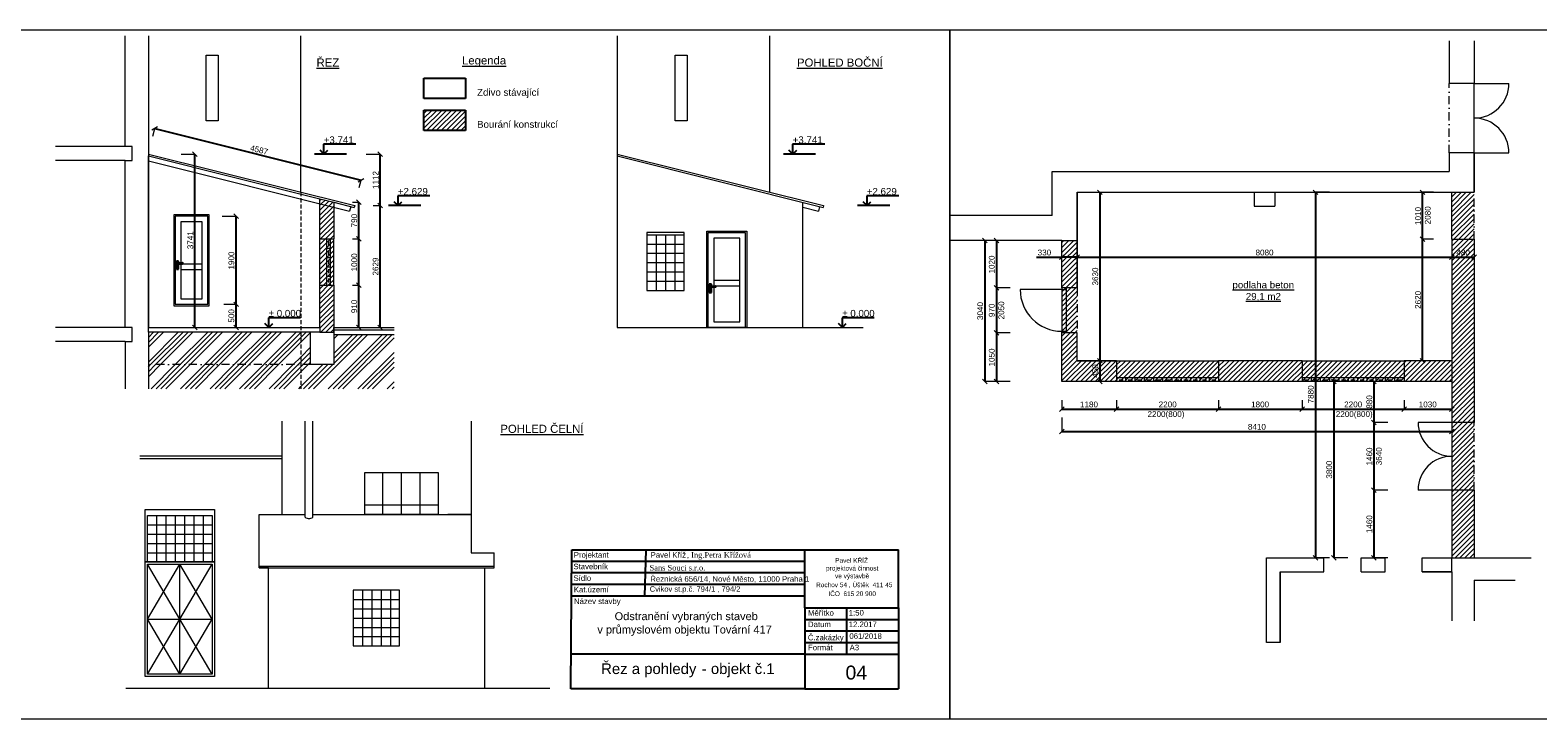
# Model space of a CAD drawing. Extents: x -459705 to -116623, y 1293894 to 1503894.
# Tile 5 of 12: x -214789 to -182279, y 1369194 to 1384044. Entities that reach past the tile are written whole.
import ezdxf

# ---------------------------------------------------------------- set-up
doc = ezdxf.new("R2010")
doc.units = 0
doc.header["$MEASUREMENT"] = 0
doc.linetypes.add('DASHDOT', pattern=[1, 0.5, -0.25, 0, -0.25])
doc.linetypes.add('ČÁRKOVANÁ2', pattern=[0.375, 0.25, -0.125])
doc.layers.get('0').update_dxf_attribs({"linetype": 'CONTINUOUS'})
for name, color, linetype in [('CARKOVANA', 2, 'ČÁRKOVANÁ2'), ('CERCHOVANA', 3, 'DASHDOT'), ('KÓTY', 4, 'CONTINUOUS'), ('OKNA', 1, 'CONTINUOUS'), ('PÍSMO', 1, 'CONTINUOUS'), ('PŘEDMĚTY', 8, 'CONTINUOUS'), ('RÁMEČEK', 1, 'CONTINUOUS'), ('ZDIVO', 7, 'CONTINUOUS'), ('ČÁRY', 1, 'CONTINUOUS'), ('ŠRAFY', 8, 'CONTINUOUS')]:
    doc.layers.add(name, color=color, linetype=linetype)
doc.layers.add('ZVodítko', color=1, linetype='CONTINUOUS', plot=False)
doc.styles.add('CESKY', font='times.ttf')
doc.styles.get("Standard").update_dxf_attribs({"font": 'arial.ttf'})

msp = doc.modelspace()

# ---------------------------------------------------------------- linework, layer by layer
at = {"lineweight": 0, "ltscale": 350}
for p, q in [((-212741, 1381532), (-212741, 1383921)), ((-212241, 1383921), (-212241, 1381373)), ((-202129, 1383921), (-202129, 1377632)), ((-184192, 1383817), (-184192, 1382897)), ((-183652, 1383817), (-183652, 1382897)), ((-183652, 1382897), (-184192, 1382897)), ((-212741, 1381532), (-214244, 1381532)), ((-183652, 1381397), (-184192, 1381397)), ((-184192, 1381397), (-184192, 1380995)), ((-183652, 1380547), (-183652, 1381397)), ((-183652, 1381397), (-183652, 1380547)), ((-212741, 1381232), (-214244, 1381232)), ((-212741, 1377632), (-212741, 1381232)), ((-212241, 1381373), (-207791, 1380260)), ((-212241, 1377632), (-212241, 1381332)), ((-212241, 1381332), (-208541, 1380407)), ((-212241, 1381332), (-212241, 1377632)), ((-192752, 1380995), (-184192, 1380995)), ((-192752, 1380047), (-192752, 1380995)), ((-208541, 1379542), (-208541, 1380407)), ((-192212, 1380547), (-188397, 1380547)), ((-192212, 1380547), (-192212, 1378487)), ((-192212, 1378487), (-192212, 1380547)), ((-188397, 1380547), (-188397, 1380247)), ((-187947, 1380547), (-187947, 1380247)), ((-187947, 1380547), (-184132, 1380547)), ((-184132, 1380547), (-183652, 1380547)), ((-208241, 1380332), (-208241, 1379542)), ((-208241, 1380332), (-207801, 1380222)), ((-207791, 1380260), (-207801, 1380222)), ((-188397, 1380247), (-187947, 1380247)), ((-192752, 1380047), (-194955, 1380047)), ((-208541, 1379542), (-208241, 1379542)), ((-192542, 1379507), (-194955, 1379507)), ((-192542, 1378487), (-192542, 1379507)), ((-184132, 1379537), (-184132, 1376917)), ((-184132, 1379537), (-183652, 1379537)), ((-183652, 1379537), (-183652, 1375587)), ((-208541, 1377632), (-208541, 1378542)), ((-208541, 1378542), (-208241, 1378542)), ((-208241, 1378542), (-208241, 1377632)), ((-192542, 1378487), (-192542, 1378452)), ((-192542, 1378452), (-192442, 1378452)), ((-192212, 1378487), (-192442, 1378487)), ((-192442, 1378452), (-192442, 1378487)), ((-212741, 1377632), (-214244, 1377632)), ((-212241, 1377632), (-208541, 1377632)), ((-208241, 1377632), (-206943, 1377632)), ((-202129, 1377632), (-196830, 1377632)), ((-192542, 1377517), (-192542, 1377552)), ((-192542, 1377552), (-192442, 1377552)), ((-192542, 1376467), (-192542, 1377517)), ((-192442, 1377552), (-192442, 1377517)), ((-192212, 1377517), (-192442, 1377517)), ((-192212, 1376917), (-192212, 1377517)), ((-212741, 1377332), (-214244, 1377332)), ((-212741, 1377332), (-212741, 1376311)), ((-192212, 1376917), (-191362, 1376917)), ((-191362, 1376917), (-192212, 1376917)), ((-191362, 1376917), (-191362, 1376467)), ((-189162, 1376917), (-189162, 1376467)), ((-187362, 1376917), (-189162, 1376917)), ((-187362, 1376917), (-187362, 1376467)), ((-184132, 1376917), (-185162, 1376917)), ((-185162, 1376917), (-185162, 1376467)), ((-191362, 1376467), (-192542, 1376467)), ((-187362, 1376467), (-189162, 1376467)), ((-184132, 1376467), (-185162, 1376467)), ((-184132, 1376467), (-184132, 1375587)), ((-183652, 1375587), (-184132, 1375587)), ((-183652, 1374127), (-184132, 1374127)), ((-184132, 1374127), (-184132, 1372667)), ((-183652, 1374127), (-183652, 1372667)), ((-184132, 1372367), (-184132, 1372667)), ((-183652, 1372667), (-182424, 1372667)), ((-184132, 1372367), (-184132, 1371304)), ((-183652, 1372187), (-183652, 1371304)), ((-183652, 1372187), (-182770, 1372187)), ((-212726, 1369857), (-203581, 1369857))]:
    msp.add_line(p, q, dxfattribs=at)
at = {"color": 0, "linetype": 'ByBlock', "lineweight": 0}
for p, q in [((-212043, 1381959), (-212164, 1381886)), ((-211186, 1381323), (-211286, 1381423)), ((-207192, 1381323), (-207292, 1381423)), ((-207714, 1380774), (-207593, 1380847)), ((-191673, 1380497), (-191773, 1380597)), ((-187024, 1380497), (-187124, 1380597)), ((-184713, 1380497), (-184813, 1380597)), ((-210300, 1379982), (-210400, 1380082)), ((-207652, 1380282), (-207752, 1380382)), ((-207292, 1380310), (-207192, 1380210)), ((-207192, 1380210), (-207292, 1380310)), ((-207752, 1379592), (-207652, 1379492)), ((-207652, 1379492), (-207752, 1379592)), ((-194155, 1379457), (-194255, 1379557)), ((-193905, 1379457), (-194005, 1379557)), ((-184813, 1379587), (-184713, 1379487)), ((-184713, 1379487), (-184813, 1379587)), ((-192492, 1379199), (-192592, 1379099)), ((-192262, 1379099), (-192162, 1379199)), ((-192162, 1379199), (-192262, 1379099)), ((-184082, 1379199), (-184182, 1379099)), ((-184182, 1379099), (-184082, 1379199)), ((-183702, 1379099), (-183602, 1379199)), ((-207752, 1378592), (-207652, 1378492)), ((-207652, 1378492), (-207752, 1378592)), ((-193905, 1378437), (-194005, 1378537)), ((-194005, 1378537), (-193905, 1378437)), ((-210400, 1378182), (-210300, 1378082)), ((-210300, 1378082), (-210400, 1378182)), ((-211286, 1377682), (-211186, 1377582)), ((-210400, 1377682), (-210300, 1377582)), ((-207752, 1377682), (-207652, 1377582)), ((-207292, 1377682), (-207192, 1377582)), ((-193905, 1377467), (-194005, 1377567)), ((-194005, 1377567), (-193905, 1377467)), ((-191673, 1376867), (-191773, 1376967)), ((-191773, 1376967), (-191673, 1376867)), ((-184813, 1376967), (-184713, 1376867)), ((-194255, 1376517), (-194155, 1376417)), ((-194005, 1376517), (-193905, 1376417)), ((-191773, 1376517), (-191673, 1376417)), ((-186627, 1376417), (-186727, 1376517)), ((-185763, 1376417), (-185863, 1376517)), ((-192492, 1375924), (-192592, 1375824)), ((-191312, 1375924), (-191412, 1375824)), ((-191412, 1375824), (-191312, 1375924)), ((-189112, 1375924), (-189212, 1375824)), ((-189212, 1375824), (-189112, 1375924)), ((-187312, 1375924), (-187412, 1375824)), ((-187412, 1375824), (-187312, 1375924)), ((-185112, 1375924), (-185212, 1375824)), ((-185212, 1375824), (-185112, 1375924)), ((-184182, 1375824), (-184082, 1375924)), ((-185763, 1375537), (-185863, 1375637)), ((-185863, 1375637), (-185763, 1375537)), ((-192492, 1375441), (-192592, 1375341)), ((-184182, 1375341), (-184082, 1375441)), ((-185763, 1374077), (-185863, 1374177)), ((-185863, 1374177), (-185763, 1374077)), ((-187124, 1372717), (-187024, 1372617)), ((-186727, 1372717), (-186627, 1372617)), ((-185863, 1372717), (-185763, 1372617))]:
    msp.add_line(p, q, dxfattribs=at)
at = {"layer": 'CARKOVANA', "lineweight": 0, "ltscale": 350}
msp.add_line((-208951, 1380550), (-208951, 1376311), dxfattribs=at)
at = {"layer": 'CERCHOVANA', "lineweight": 0, "ltscale": 350}
for p, q in [((-184192, 1381397), (-184192, 1382897)), ((-183652, 1379537), (-183652, 1380547)), ((-192212, 1378487), (-192212, 1377517)), ((-208741, 1376832), (-212241, 1376832)), ((-183652, 1374127), (-183652, 1375587))]:
    msp.add_line(p, q, dxfattribs=at)
at = {"layer": 'KÓTY', "lineweight": 0, "ltscale": 350}
for p, q in [((-212144, 1381761), (-212104, 1381923)), ((-212241, 1381373), (-212241, 1381332)), ((-211536, 1381373), (-211236, 1381373)), ((-207542, 1381373), (-207242, 1381373)), ((-207694, 1380648), (-207654, 1380810)), ((-186774, 1380547), (-187074, 1380547)), ((-184532, 1380547), (-184763, 1380547)), ((-207841, 1380332), (-207702, 1380332)), ((-207391, 1380260), (-207242, 1380260)), ((-207391, 1380260), (-207242, 1380260)), ((-210650, 1380032), (-210350, 1380032)), ((-207841, 1379542), (-207702, 1379542)), ((-207841, 1379542), (-207702, 1379542)), ((-193905, 1379507), (-194205, 1379507)), ((-193655, 1379507), (-193955, 1379507)), ((-184532, 1379537), (-184763, 1379537)), ((-184532, 1379537), (-184763, 1379537)), ((-207841, 1378542), (-207702, 1378542)), ((-207841, 1378542), (-207702, 1378542)), ((-193655, 1378487), (-193955, 1378487)), ((-193655, 1378487), (-193955, 1378487)), ((-210610, 1378132), (-210350, 1378132)), ((-210610, 1378132), (-210350, 1378132)), ((-211536, 1377632), (-211236, 1377632)), ((-210610, 1377632), (-210350, 1377632)), ((-207841, 1377632), (-207702, 1377632)), ((-207542, 1377632), (-207242, 1377632)), ((-193655, 1377517), (-193955, 1377517)), ((-193655, 1377517), (-193955, 1377517)), ((-184532, 1376917), (-184763, 1376917)), ((-193905, 1376467), (-194205, 1376467)), ((-193655, 1376467), (-193955, 1376467)), ((-186377, 1376467), (-186677, 1376467)), ((-185513, 1376467), (-185813, 1376467)), ((-192542, 1376067), (-192542, 1375874)), ((-191362, 1376067), (-191362, 1375874)), ((-191362, 1376067), (-191362, 1375874)), ((-189162, 1376067), (-189162, 1375874)), ((-189162, 1376067), (-189162, 1375874)), ((-187362, 1376067), (-187362, 1375874)), ((-187362, 1376067), (-187362, 1375874)), ((-185162, 1376067), (-185162, 1375874)), ((-185162, 1376067), (-185162, 1375874)), ((-184132, 1376067), (-184132, 1375874)), ((-192542, 1375691), (-192542, 1375391)), ((-185513, 1375587), (-185813, 1375587)), ((-185513, 1375587), (-185813, 1375587)), ((-184132, 1375691), (-184132, 1375391)), ((-185513, 1374127), (-185813, 1374127)), ((-185513, 1374127), (-185813, 1374127)), ((-186774, 1372667), (-187074, 1372667)), ((-186377, 1372667), (-186677, 1372667)), ((-185513, 1372667), (-185813, 1372667))]:
    msp.add_line(p, q, dxfattribs=at)
at = {"layer": 'KÓTY', "color": 4, "ltscale": 350}
for p, q in [((-212104, 1381923), (-207654, 1380810)), ((-211236, 1377632), (-211236, 1381373)), ((-207242, 1380260), (-207242, 1381373)), ((-191723, 1380547), (-191723, 1376917)), ((-187074, 1380547), (-187074, 1372667)), ((-184763, 1379537), (-184763, 1380547)), ((-207702, 1379542), (-207702, 1380332)), ((-207242, 1377632), (-207242, 1380260)), ((-210350, 1378132), (-210350, 1380032)), ((-207702, 1378542), (-207702, 1379542)), ((-194205, 1379507), (-194205, 1376467)), ((-193955, 1379507), (-193955, 1378487)), ((-184763, 1376917), (-184763, 1379537)), ((-193091, 1379149), (-192542, 1379149)), ((-192212, 1379149), (-192542, 1379149)), ((-192212, 1379149), (-184132, 1379149)), ((-184132, 1379149), (-183652, 1379149)), ((-207702, 1377632), (-207702, 1378542)), ((-193955, 1378487), (-193955, 1377517)), ((-210350, 1377632), (-210350, 1378132)), ((-193955, 1377517), (-193955, 1376467)), ((-191723, 1376917), (-191723, 1376467)), ((-186677, 1376467), (-186677, 1372667)), ((-185813, 1376467), (-185813, 1375587)), ((-192542, 1375874), (-191362, 1375874)), ((-191362, 1375874), (-189162, 1375874)), ((-189162, 1375874), (-187362, 1375874)), ((-187362, 1375874), (-185162, 1375874)), ((-185162, 1375874), (-184132, 1375874)), ((-185813, 1375587), (-185813, 1374127)), ((-192542, 1375391), (-184132, 1375391)), ((-185813, 1374127), (-185813, 1372667))]:
    msp.add_line(p, q, dxfattribs=at)
at = {"layer": 'KÓTY', "ltscale": 250}
for p, q in [((-208454, 1381373), (-208539, 1381458)), ((-207767, 1381584), (-208461, 1381584)), ((-208454, 1381373), (-208454, 1381584)), ((-208454, 1381373), (-208369, 1381458)), ((-198342, 1381373), (-198427, 1381458)), ((-197655, 1381584), (-198349, 1381584)), ((-198342, 1381373), (-198342, 1381584)), ((-198342, 1381373), (-198257, 1381458)), ((-207965, 1381373), (-208659, 1381373)), ((-197853, 1381373), (-198547, 1381373)), ((-206170, 1380472), (-206864, 1380472)), ((-206857, 1380260), (-206857, 1380472)), ((-196057, 1380472), (-196751, 1380472)), ((-196744, 1380260), (-196744, 1380472)), ((-206367, 1380260), (-207061, 1380260)), ((-206857, 1380260), (-206942, 1380345)), ((-206857, 1380260), (-206772, 1380345)), ((-196255, 1380260), (-196949, 1380260)), ((-196744, 1380260), (-196829, 1380345)), ((-196744, 1380260), (-196660, 1380345)), ((-208957, 1377843), (-209651, 1377843)), ((-209644, 1377632), (-209644, 1377843)), ((-196589, 1377843), (-197283, 1377843)), ((-197276, 1377632), (-197276, 1377843)), ((-209644, 1377632), (-209729, 1377717)), ((-209644, 1377632), (-209559, 1377717)), ((-197276, 1377632), (-197361, 1377717)), ((-197276, 1377632), (-197191, 1377717))]:
    msp.add_line(p, q, dxfattribs=at)
at = {"layer": 'OKNA', "lineweight": 0, "ltscale": 350}
for p, q in [((-208391, 1378542), (-208391, 1379542)), ((-208356, 1379489), (-208356, 1379401)), ((-208311, 1378542), (-208311, 1379542)), ((-208391, 1379342), (-208311, 1379342)), ((-208391, 1379142), (-208311, 1379142)), ((-208356, 1379289), (-208356, 1379201)), ((-208391, 1378942), (-208311, 1378942)), ((-208356, 1379089), (-208356, 1379001)), ((-208356, 1378889), (-208356, 1378801)), ((-208391, 1378542), (-208391, 1378742)), ((-208391, 1378742), (-208311, 1378742)), ((-208356, 1378689), (-208356, 1378601)), ((-189162, 1376547), (-191362, 1376547)), ((-191310, 1376502), (-191221, 1376502)), ((-191162, 1376467), (-191162, 1376547)), ((-191110, 1376502), (-191021, 1376502)), ((-190962, 1376467), (-190962, 1376547)), ((-190910, 1376502), (-190821, 1376502)), ((-190762, 1376467), (-190762, 1376547)), ((-190710, 1376502), (-190621, 1376502)), ((-190562, 1376467), (-190562, 1376547)), ((-190510, 1376502), (-190421, 1376502)), ((-190362, 1376467), (-190362, 1376547)), ((-190310, 1376502), (-190221, 1376502)), ((-190162, 1376467), (-190162, 1376547)), ((-190110, 1376502), (-190021, 1376502)), ((-189962, 1376467), (-189962, 1376547)), ((-189910, 1376502), (-189821, 1376502)), ((-189762, 1376467), (-189762, 1376547)), ((-189710, 1376502), (-189621, 1376502)), ((-189562, 1376467), (-189562, 1376547)), ((-189510, 1376502), (-189421, 1376502)), ((-189362, 1376467), (-189362, 1376547)), ((-189310, 1376502), (-189221, 1376502)), ((-185162, 1376547), (-187362, 1376547)), ((-187310, 1376502), (-187221, 1376502)), ((-187162, 1376467), (-187162, 1376547)), ((-187110, 1376502), (-187021, 1376502)), ((-186962, 1376467), (-186962, 1376547)), ((-186910, 1376502), (-186821, 1376502)), ((-186762, 1376467), (-186762, 1376547)), ((-186710, 1376502), (-186621, 1376502)), ((-186562, 1376467), (-186562, 1376547)), ((-186510, 1376502), (-186421, 1376502)), ((-186362, 1376467), (-186362, 1376547)), ((-186310, 1376502), (-186221, 1376502)), ((-186162, 1376467), (-186162, 1376547)), ((-186110, 1376502), (-186021, 1376502)), ((-185962, 1376467), (-185962, 1376547)), ((-185910, 1376502), (-185821, 1376502)), ((-185762, 1376467), (-185762, 1376547)), ((-185710, 1376502), (-185621, 1376502)), ((-185562, 1376467), (-185562, 1376547)), ((-185510, 1376502), (-185421, 1376502)), ((-185362, 1376467), (-185362, 1376547)), ((-185310, 1376502), (-185221, 1376502)), ((-189562, 1376467), (-189762, 1376467)), ((-189162, 1376467), (-189362, 1376467)), ((-185562, 1376467), (-185762, 1376467)), ((-185162, 1376467), (-185362, 1376467))]:
    msp.add_line(p, q, dxfattribs=at)
at = {"layer": 'PŘEDMĚTY', "lineweight": 0, "ltscale": 350}
for p, q in [((-210931, 1380062), (-211691, 1380062)), ((-211691, 1380062), (-211691, 1378102)), ((-211081, 1379912), (-211541, 1379912)), ((-211541, 1379912), (-211541, 1378252)), ((-211081, 1378252), (-211081, 1379912)), ((-210931, 1378102), (-210931, 1380062)), ((-201489, 1379632), (-200689, 1379632)), ((-201489, 1379432), (-200689, 1379432)), ((-201289, 1379632), (-201289, 1378432)), ((-201089, 1379632), (-201089, 1378432)), ((-200889, 1379632), (-200889, 1378432)), ((-199489, 1379562), (-200049, 1379562)), ((-200049, 1379562), (-200049, 1377752)), ((-199489, 1377752), (-199489, 1379562)), ((-201489, 1379232), (-200689, 1379232)), ((-211541, 1379003), (-211081, 1379003)), ((-211541, 1378883), (-211081, 1378883)), ((-201489, 1379032), (-200689, 1379032)), ((-201489, 1378832), (-200689, 1378832)), ((-201489, 1378632), (-200689, 1378632)), ((-200049, 1378653), (-199489, 1378653)), ((-200049, 1378533), (-199489, 1378533)), ((-211541, 1378252), (-211081, 1378252)), ((-211691, 1378102), (-210931, 1378102)), ((-200049, 1377752), (-199489, 1377752)), ((-207182, 1373598), (-207182, 1374498)), ((-206782, 1373598), (-206782, 1374498)), ((-206382, 1373598), (-206382, 1374498)), ((-212262, 1373577), (-211462, 1373577)), ((-212262, 1372577), (-212262, 1373577)), ((-212262, 1373577), (-210862, 1373577)), ((-212062, 1373577), (-212062, 1372577)), ((-211862, 1373577), (-211862, 1372577)), ((-211662, 1373577), (-211662, 1372577)), ((-211462, 1373577), (-211462, 1372577)), ((-211262, 1373577), (-211262, 1372577)), ((-211062, 1373577), (-211062, 1372577)), ((-210862, 1373577), (-210862, 1372577)), ((-205982, 1373798), (-207582, 1373798)), ((-212262, 1373377), (-210862, 1373377)), ((-212262, 1373177), (-210862, 1373177)), ((-212262, 1372977), (-210862, 1372977)), ((-212262, 1372777), (-210862, 1372777)), ((-210862, 1372577), (-212262, 1372577)), ((-212262, 1371342), (-211562, 1372527)), ((-211562, 1371342), (-212262, 1372527)), ((-212262, 1372527), (-210862, 1372527)), ((-212262, 1370157), (-212262, 1372527)), ((-211562, 1370157), (-211562, 1372527)), ((-211562, 1371342), (-210862, 1372527)), ((-210862, 1371342), (-211562, 1372527)), ((-210862, 1372527), (-210862, 1370157)), ((-207622, 1371967), (-207622, 1370767)), ((-207422, 1371967), (-207422, 1370767)), ((-207222, 1371967), (-207222, 1370767)), ((-207022, 1371967), (-207022, 1370767)), ((-207822, 1371767), (-206822, 1371767)), ((-212262, 1371342), (-210862, 1371342)), ((-212262, 1370157), (-211562, 1371342)), ((-211562, 1370157), (-212262, 1371342)), ((-211562, 1370157), (-210862, 1371342)), ((-210862, 1370157), (-211562, 1371342)), ((-207822, 1371567), (-206822, 1371567)), ((-207822, 1371367), (-206822, 1371367)), ((-207822, 1371167), (-206822, 1371167)), ((-207822, 1370967), (-206822, 1370967)), ((-210862, 1370157), (-212262, 1370157))]:
    msp.add_line(p, q, dxfattribs=at)
at = {"layer": 'PŘEDMĚTY', "ltscale": 250}
for p, q in [((-211589, 1379065), (-211637, 1379065)), ((-211637, 1379065), (-211637, 1378889)), ((-211637, 1378889), (-211589, 1378889)), ((-211620, 1379027), (-211506, 1379027)), ((-211620, 1379008), (-211506, 1379008)), ((-211618, 1378935), (-211618, 1378910)), ((-211606, 1378935), (-211606, 1378910)), ((-211589, 1379027), (-211589, 1379065)), ((-211589, 1378889), (-211589, 1379008)), ((-200097, 1378565), (-200145, 1378565)), ((-200145, 1378565), (-200145, 1378389)), ((-200128, 1378527), (-200014, 1378527)), ((-200128, 1378508), (-200014, 1378508)), ((-200097, 1378527), (-200097, 1378565)), ((-200097, 1378389), (-200097, 1378508)), ((-200145, 1378389), (-200097, 1378389)), ((-200126, 1378435), (-200126, 1378410)), ((-200114, 1378435), (-200114, 1378410))]:
    msp.add_line(p, q, dxfattribs=at)
for centre, radius, start, end in [((-211620, 1379017), 9.5, 90, 270), ((-211612, 1378935), 6.25, 0, 180), ((-211612, 1378910), 6.25, 180, 0), ((-211506, 1379017), 9.5, 270, 90), ((-200128, 1378517), 9.5, 90, 270), ((-200014, 1378517), 9.5, 270, 90), ((-200120, 1378435), 6.25, 0, 180), ((-200120, 1378410), 6.25, 180, 0)]:
    msp.add_arc(centre, radius, start, end, dxfattribs=at)
at = {"layer": 'RÁMEČEK', "ltscale": 250}
for p, q in [((-203134, 1369839), (-203109, 1372839)), ((-203109, 1372839), (-198084, 1372839)), ((-201534, 1371839), (-201509, 1372839)), ((-198084, 1372589), (-203134, 1372589)), ((-198084, 1372339), (-203134, 1372339)), ((-198084, 1372089), (-203134, 1372089)), ((-198084, 1371839), (-203134, 1371839)), ((-198084, 1371589), (-198084, 1370589)), ((-198084, 1371339), (-196062, 1371339)), ((-197187, 1371589), (-197187, 1370589)), ((-196062, 1371589), (-196062, 1370589)), ((-198084, 1371089), (-196062, 1371089)), ((-198084, 1370839), (-196062, 1370839)), ((-198084, 1370589), (-203134, 1370589)), ((-198084, 1370589), (-203134, 1370589)), ((-198084, 1369839), (-203134, 1369839)), ((-198084, 1369839), (-203134, 1369839))]:
    msp.add_line(p, q, dxfattribs=at)
at = {"layer": 'ZDIVO', "ltscale": 250}
for p, q in [((-198084, 1371589), (-198084, 1372839)), ((-198084, 1371589), (-198084, 1372839)), ((-198084, 1372839), (-196062, 1372839)), ((-198084, 1372839), (-196062, 1372839)), ((-196062, 1371589), (-196062, 1372839)), ((-196062, 1371589), (-196062, 1372839)), ((-198084, 1371589), (-196062, 1371589)), ((-198084, 1371589), (-196062, 1371589)), ((-198084, 1370589), (-198084, 1369839)), ((-198084, 1370589), (-196062, 1370589)), ((-198084, 1370589), (-198084, 1369839)), ((-198084, 1370589), (-196062, 1370589)), ((-196062, 1370589), (-196062, 1369839)), ((-196062, 1370589), (-196062, 1369839)), ((-196062, 1370589), (-196062, 1369839)), ((-196062, 1370589), (-196062, 1369839)), ((-198084, 1369839), (-196062, 1369839)), ((-198084, 1369839), (-196062, 1369839)), ((-198084, 1369839), (-196062, 1369839)), ((-198084, 1369839), (-196062, 1369839))]:
    msp.add_line(p, q, dxfattribs=at)
at = {"layer": 'ZVodítko', "lineweight": 0, "ltscale": 350}
for p, q in [((-194955, 1384044), (-215955, 1384044)), ((-173955, 1384044), (-194955, 1384044)), ((-194955, 1384044), (-194955, 1369194)), ((-194955, 1369194), (-194955, 1384044)), ((-215955, 1369194), (-194955, 1369194)), ((-194955, 1369194), (-173955, 1369194))]:
    msp.add_line(p, q, dxfattribs=at)
at = {"layer": 'ČÁRY', "lineweight": 0, "ltscale": 350}
for p, q in [((-208951, 1380550), (-208951, 1383921)), ((-198839, 1380550), (-198839, 1383921)), ((-210994, 1383506), (-210737, 1383506)), ((-210994, 1382087), (-210994, 1383506)), ((-210737, 1383506), (-210737, 1382087)), ((-200882, 1383506), (-200625, 1383506)), ((-200882, 1382087), (-200882, 1383506)), ((-200625, 1383506), (-200625, 1382087)), ((-183652, 1381397), (-183652, 1382897)), ((-183652, 1382897), (-182902, 1382897)), ((-210737, 1382087), (-210994, 1382087)), ((-200625, 1382087), (-200882, 1382087)), ((-212591, 1381532), (-212741, 1381532)), ((-212591, 1381232), (-212591, 1381532)), ((-183652, 1381397), (-182902, 1381397)), ((-212741, 1381232), (-212591, 1381232)), ((-212241, 1381229), (-207903, 1380144)), ((-202129, 1381373), (-197679, 1380260)), ((-202129, 1381332), (-197689, 1380222)), ((-208541, 1380407), (-208241, 1380332)), ((-188397, 1380547), (-187947, 1380547)), ((-184132, 1379537), (-184132, 1380547)), ((-207878, 1380241), (-207903, 1380144)), ((-198129, 1377632), (-198129, 1380332)), ((-198129, 1380229), (-197790, 1380144)), ((-197766, 1380241), (-197790, 1380144)), ((-197679, 1380260), (-197689, 1380222)), ((-210961, 1380032), (-211661, 1380032)), ((-211661, 1380032), (-211661, 1378132)), ((-210961, 1378132), (-210961, 1380032)), ((-208541, 1378542), (-208541, 1379542)), ((-208241, 1378542), (-208241, 1379542)), ((-200689, 1379682), (-201489, 1379682)), ((-201489, 1379682), (-201489, 1378432)), ((-201489, 1379632), (-201489, 1378432)), ((-200689, 1378432), (-200689, 1379682)), ((-200199, 1379712), (-199339, 1379712)), ((-200199, 1377632), (-200199, 1379712)), ((-200169, 1379682), (-199369, 1379682)), ((-200169, 1377632), (-200169, 1379682)), ((-199369, 1379682), (-199369, 1377632)), ((-199339, 1379712), (-199339, 1377632)), ((-192542, 1379507), (-192212, 1379507)), ((-208541, 1378542), (-208241, 1378542)), ((-192542, 1378452), (-193442, 1378452)), ((-192442, 1378487), (-192542, 1378487)), ((-192542, 1378452), (-192542, 1377552)), ((-192442, 1377552), (-192442, 1378452)), ((-211661, 1378132), (-210961, 1378132)), ((-201489, 1378432), (-200689, 1378432)), ((-201489, 1378432), (-200689, 1378432)), ((-212591, 1377632), (-212741, 1377632)), ((-212591, 1377332), (-212591, 1377632)), ((-212241, 1377532), (-212241, 1377632)), ((-208541, 1377532), (-212241, 1377532)), ((-212241, 1377532), (-212241, 1376311)), ((-208741, 1376832), (-208741, 1377532)), ((-208541, 1377632), (-208541, 1377532)), ((-208541, 1377532), (-208241, 1377532)), ((-208241, 1377632), (-208241, 1376832)), ((-208241, 1377532), (-208241, 1377632)), ((-208241, 1377582), (-206943, 1377582)), ((-208241, 1377482), (-206943, 1377482)), ((-199339, 1377632), (-200199, 1377632)), ((-199369, 1377632), (-200169, 1377632)), ((-192442, 1377517), (-192542, 1377517)), ((-212741, 1377332), (-212591, 1377332)), ((-208241, 1376832), (-208741, 1376832)), ((-191362, 1376917), (-189162, 1376917)), ((-187362, 1376917), (-185162, 1376917)), ((-184132, 1376917), (-184132, 1376467)), ((-189162, 1376467), (-191362, 1376467)), ((-185162, 1376467), (-187362, 1376467)), ((-209352, 1373598), (-209352, 1375612)), ((-208859, 1373545), (-208859, 1375612)), ((-208695, 1373545), (-208695, 1375612)), ((-205282, 1375612), (-205282, 1372775)), ((-184132, 1375587), (-184862, 1375587)), ((-184132, 1375587), (-184132, 1374127)), ((-209352, 1374857), (-212423, 1374857)), ((-209352, 1374804), (-212423, 1374804)), ((-205982, 1374498), (-207582, 1374498)), ((-207582, 1374498), (-207582, 1373598)), ((-205982, 1373598), (-205982, 1374498)), ((-184132, 1374127), (-184862, 1374127)), ((-212312, 1370107), (-212312, 1373707)), ((-212312, 1373707), (-210812, 1373707)), ((-210812, 1373707), (-210812, 1370107)), ((-209852, 1372485), (-209852, 1373598)), ((-209852, 1373598), (-208859, 1373598)), ((-208695, 1373598), (-205282, 1373598)), ((-205982, 1373598), (-207582, 1373598)), ((-205282, 1373598), (-205782, 1373598)), ((-205282, 1372775), (-204782, 1372775)), ((-204782, 1372485), (-204782, 1372775)), ((-184132, 1372667), (-183652, 1372667)), ((-210812, 1372577), (-212312, 1372577)), ((-212312, 1372577), (-210812, 1372577)), ((-212312, 1370107), (-212312, 1372577)), ((-210812, 1372577), (-210812, 1370107)), ((-209852, 1372485), (-204782, 1372485)), ((-209852, 1372447), (-209852, 1372485)), ((-209852, 1372447), (-204782, 1372447)), ((-209652, 1372447), (-209852, 1372447)), ((-209652, 1369857), (-209652, 1372447)), ((-204982, 1369857), (-204982, 1372447)), ((-204782, 1372447), (-204782, 1372485)), ((-206822, 1371967), (-207822, 1371967)), ((-207822, 1371967), (-207822, 1370767)), ((-206822, 1370767), (-206822, 1371967)), ((-207822, 1370767), (-206822, 1370767)), ((-210812, 1370107), (-212312, 1370107)), ((-210812, 1370107), (-212312, 1370107))]:
    msp.add_line(p, q, dxfattribs=at)
at = {"layer": 'ČÁRY', "ltscale": 250}
for p, q in [((-206302, 1383012), (-205405, 1383012)), ((-206302, 1382570), (-206302, 1383012)), ((-205405, 1383012), (-205405, 1382570)), ((-205405, 1382570), (-206302, 1382570)), ((-206302, 1382322), (-205405, 1382322)), ((-206302, 1381880), (-206302, 1382322)), ((-205405, 1382322), (-205405, 1381880)), ((-205405, 1381880), (-206302, 1381880))]:
    msp.add_line(p, q, dxfattribs=at)
at = {"layer": 'ČÁRY', "lineweight": 0, "ltscale": 350}
for centre, radius, start, end in [((-183652, 1382897), 750, 270, 0), ((-183652, 1381397), 750, 0, 90), ((-192542, 1378452), 900, 180, 270), ((-184132, 1375587), 730, 180, 270), ((-184132, 1374127), 730, 90, 180)]:
    msp.add_arc(centre, radius, start, end, dxfattribs=at)
msp.add_ellipse((-208777, 1373545), major_axis=(-82.2, 0), ratio=0.351109, start_param=0, end_param=3.141593, dxfattribs=at)
at = {"layer": 'ŠRAFY', "color": 30, "linetype": 'Continuous', "lineweight": 0, "ltscale": 1000}
for p, q in [((-206305, 1382242), (-206226, 1382322)), ((-206305, 1382136), (-206120, 1382322)), ((-206305, 1382030), (-206014, 1382322)), ((-206305, 1381924), (-205907, 1382322)), ((-206243, 1381880), (-205801, 1382322)), ((-206137, 1381880), (-205695, 1382322)), ((-206031, 1381880), (-205589, 1382322)), ((-205925, 1381880), (-205483, 1382322)), ((-205819, 1381880), (-205409, 1382290)), ((-205713, 1381880), (-205409, 1382184)), ((-205607, 1381880), (-205409, 1382078)), ((-205501, 1381880), (-205409, 1381972))]:
    msp.add_line(p, q, dxfattribs=at)
at = {"layer": 'ŠRAFY', "color": 30, "linetype": 'Continuous', "lineweight": 0, "ltscale": 350}
for p, q in [((-184132, 1380448), (-184033, 1380547)), ((-184132, 1380342), (-183927, 1380547)), ((-184132, 1380235), (-183821, 1380547)), ((-184132, 1380129), (-183715, 1380547)), ((-184132, 1380023), (-183652, 1380503)), ((-208541, 1380375), (-208516, 1380400)), ((-208541, 1380269), (-208514, 1380297)), ((-208541, 1380163), (-208429, 1380276)), ((-208541, 1380057), (-208344, 1380254)), ((-208541, 1379951), (-208259, 1380233)), ((-208541, 1379845), (-208241, 1380145)), ((-208514, 1380297), (-208431, 1380379)), ((-208429, 1380276), (-208346, 1380358)), ((-208344, 1380254), (-208261, 1380337)), ((-208259, 1380233), (-208241, 1380251)), ((-184132, 1379917), (-183652, 1380397)), ((-184132, 1379811), (-183652, 1380291)), ((-184132, 1379705), (-183652, 1380185)), ((-184132, 1379599), (-183652, 1380079)), ((-208541, 1379739), (-208241, 1380039)), ((-208541, 1379633), (-208241, 1379933)), ((-208526, 1379542), (-208241, 1379827)), ((-184089, 1379537), (-183652, 1379973)), ((-183982, 1379537), (-183652, 1379867)), ((-183876, 1379537), (-183652, 1379761)), ((-208541, 1379527), (-208526, 1379542)), ((-208541, 1379421), (-208420, 1379542)), ((-208541, 1379315), (-208314, 1379542)), ((-208541, 1379209), (-208241, 1379509)), ((-208420, 1379542), (-208241, 1379721)), ((-208314, 1379542), (-208241, 1379615)), ((-192542, 1379462), (-192498, 1379507)), ((-192542, 1379356), (-192392, 1379507)), ((-192542, 1379250), (-192286, 1379507)), ((-192542, 1379144), (-192212, 1379474)), ((-184132, 1379493), (-184089, 1379537)), ((-184132, 1379387), (-183982, 1379537)), ((-184132, 1379281), (-183876, 1379537)), ((-184132, 1379175), (-183770, 1379537)), ((-184132, 1379069), (-183664, 1379537)), ((-184132, 1378963), (-183652, 1379443)), ((-183770, 1379537), (-183652, 1379655)), ((-183664, 1379537), (-183652, 1379549)), ((-208541, 1379103), (-208241, 1379403)), ((-208541, 1378996), (-208241, 1379296)), ((-208541, 1378890), (-208241, 1379190)), ((-192542, 1379038), (-192212, 1379368)), ((-192542, 1378932), (-192212, 1379262)), ((-192542, 1378826), (-192212, 1379156)), ((-184132, 1378857), (-183652, 1379337)), ((-184132, 1378751), (-183652, 1379231)), ((-184132, 1378644), (-183652, 1379124)), ((-208541, 1378784), (-208241, 1379084)), ((-208541, 1378678), (-208241, 1378978)), ((-208541, 1378572), (-208241, 1378872)), ((-192542, 1378720), (-192212, 1379050)), ((-192542, 1378614), (-192212, 1378944)), ((-192542, 1378508), (-192212, 1378838)), ((-184132, 1378538), (-183652, 1379018)), ((-184132, 1378432), (-183652, 1378912)), ((-184132, 1378326), (-183652, 1378806)), ((-208541, 1378466), (-208466, 1378542)), ((-208541, 1378360), (-208360, 1378542)), ((-208541, 1378254), (-208253, 1378542)), ((-208466, 1378542), (-208241, 1378766)), ((-208360, 1378542), (-208241, 1378660)), ((-208253, 1378542), (-208241, 1378554)), ((-192542, 1378402), (-192212, 1378732)), ((-192542, 1378296), (-192212, 1378626)), ((-192542, 1378189), (-192212, 1378519)), ((-184132, 1378220), (-183652, 1378700)), ((-184132, 1378114), (-183652, 1378594)), ((-184132, 1378008), (-183652, 1378488)), ((-208541, 1378148), (-208241, 1378448)), ((-208541, 1378042), (-208241, 1378342)), ((-208541, 1377936), (-208241, 1378236)), ((-208541, 1377830), (-208241, 1378130)), ((-192542, 1378083), (-192212, 1378413)), ((-192542, 1377977), (-192212, 1378307)), ((-192542, 1377871), (-192212, 1378201)), ((-184132, 1377902), (-183652, 1378382)), ((-184132, 1377796), (-183652, 1378276)), ((-184132, 1377690), (-183652, 1378170)), ((-208541, 1377724), (-208241, 1378024)), ((-208541, 1377618), (-208241, 1377918)), ((-208521, 1377532), (-208241, 1377812)), ((-192542, 1377765), (-192212, 1378095)), ((-192542, 1377659), (-192212, 1377989)), ((-192542, 1377553), (-192212, 1377883)), ((-184132, 1377584), (-183652, 1378064)), ((-184132, 1377478), (-183652, 1377958)), ((-184132, 1377372), (-183652, 1377852)), ((-208415, 1377532), (-208241, 1377705)), ((-208309, 1377532), (-208241, 1377599)), ((-192542, 1377447), (-192212, 1377777)), ((-192542, 1377341), (-192212, 1377671)), ((-192542, 1377235), (-192212, 1377565)), ((-184132, 1377266), (-183652, 1377746)), ((-184132, 1377160), (-183652, 1377640)), ((-184132, 1377053), (-183652, 1377533)), ((-192542, 1377129), (-192212, 1377459)), ((-192542, 1377023), (-192212, 1377353)), ((-192542, 1376917), (-192212, 1377247)), ((-184132, 1376947), (-183652, 1377427)), ((-184132, 1376841), (-183652, 1377321)), ((-184132, 1376735), (-183652, 1377215)), ((-192542, 1376811), (-192212, 1377141)), ((-192542, 1376705), (-192212, 1377035)), ((-192542, 1376598), (-192212, 1376928)), ((-192542, 1376492), (-192118, 1376917)), ((-192462, 1376467), (-192012, 1376917)), ((-192356, 1376467), (-191906, 1376917)), ((-192250, 1376467), (-191800, 1376917)), ((-192144, 1376467), (-191694, 1376917)), ((-192038, 1376467), (-191588, 1376917)), ((-191932, 1376467), (-191482, 1376917)), ((-191825, 1376467), (-191375, 1376917)), ((-191362, 1376824), (-191269, 1376917)), ((-191362, 1376718), (-191163, 1376917)), ((-191362, 1376612), (-191057, 1376917)), ((-191362, 1376506), (-190951, 1376917)), ((-191295, 1376467), (-190845, 1376917)), ((-191189, 1376467), (-190739, 1376917)), ((-191083, 1376467), (-190633, 1376917)), ((-190977, 1376467), (-190527, 1376917)), ((-190871, 1376467), (-190421, 1376917)), ((-190765, 1376467), (-190315, 1376917)), ((-190659, 1376467), (-190209, 1376917)), ((-190553, 1376467), (-190103, 1376917)), ((-190447, 1376467), (-189997, 1376917)), ((-190341, 1376467), (-189891, 1376917)), ((-190234, 1376467), (-189784, 1376917)), ((-190128, 1376467), (-189678, 1376917)), ((-190022, 1376467), (-189572, 1376917)), ((-189916, 1376467), (-189466, 1376917)), ((-189810, 1376467), (-189360, 1376917)), ((-189704, 1376467), (-189254, 1376917)), ((-189598, 1376467), (-189162, 1376903)), ((-189162, 1376903), (-189148, 1376917)), ((-189162, 1376796), (-189042, 1376917)), ((-189162, 1376690), (-188936, 1376917)), ((-189162, 1376584), (-188830, 1376917)), ((-189162, 1376478), (-188724, 1376917)), ((-189068, 1376467), (-188618, 1376917)), ((-188962, 1376467), (-188512, 1376917)), ((-188856, 1376467), (-188406, 1376917)), ((-188750, 1376467), (-188300, 1376917)), ((-188643, 1376467), (-188193, 1376917)), ((-188537, 1376467), (-188087, 1376917)), ((-188431, 1376467), (-187981, 1376917)), ((-188325, 1376467), (-187875, 1376917)), ((-188219, 1376467), (-187769, 1376917)), ((-188113, 1376467), (-187663, 1376917)), ((-188007, 1376467), (-187557, 1376917)), ((-187901, 1376467), (-187451, 1376917)), ((-187795, 1376467), (-187362, 1376899)), ((-187362, 1376899), (-187345, 1376917)), ((-187362, 1376793), (-187239, 1376917)), ((-187362, 1376687), (-187133, 1376917)), ((-187362, 1376581), (-187027, 1376917)), ((-187362, 1376475), (-186921, 1376917)), ((-187265, 1376467), (-186815, 1376917)), ((-187159, 1376467), (-186709, 1376917)), ((-187052, 1376467), (-186602, 1376917)), ((-186946, 1376467), (-186496, 1376917)), ((-186840, 1376467), (-186390, 1376917)), ((-186734, 1376467), (-186284, 1376917)), ((-186628, 1376467), (-186178, 1376917)), ((-186522, 1376467), (-186072, 1376917)), ((-186416, 1376467), (-185966, 1376917)), ((-186310, 1376467), (-185860, 1376917)), ((-186204, 1376467), (-185754, 1376917)), ((-186098, 1376467), (-185648, 1376917)), ((-185992, 1376467), (-185542, 1376917)), ((-185886, 1376467), (-185436, 1376917)), ((-185780, 1376467), (-185330, 1376917)), ((-185674, 1376467), (-185224, 1376917)), ((-185568, 1376467), (-185162, 1376872)), ((-185162, 1376872), (-185118, 1376917)), ((-185162, 1376766), (-185011, 1376917)), ((-185162, 1376660), (-184905, 1376917)), ((-185162, 1376554), (-184799, 1376917)), ((-185143, 1376467), (-184693, 1376917)), ((-185037, 1376467), (-184587, 1376917)), ((-184931, 1376467), (-184481, 1376917)), ((-184825, 1376467), (-184375, 1376917)), ((-184719, 1376467), (-184269, 1376917)), ((-184613, 1376467), (-184163, 1376917)), ((-184507, 1376467), (-184132, 1376841)), ((-184132, 1376629), (-183652, 1377109)), ((-184132, 1376523), (-183652, 1377003)), ((-184132, 1376417), (-183652, 1376897)), ((-191719, 1376467), (-191362, 1376824)), ((-191613, 1376467), (-191362, 1376718)), ((-191507, 1376467), (-191362, 1376612)), ((-191401, 1376467), (-191362, 1376506)), ((-189492, 1376467), (-189162, 1376796)), ((-189386, 1376467), (-189162, 1376690)), ((-189280, 1376467), (-189162, 1376584)), ((-187689, 1376467), (-187362, 1376793)), ((-187583, 1376467), (-187362, 1376687)), ((-187477, 1376467), (-187362, 1376581)), ((-185461, 1376467), (-185162, 1376766)), ((-185355, 1376467), (-185162, 1376660)), ((-185249, 1376467), (-185162, 1376554)), ((-184401, 1376467), (-184132, 1376735)), ((-184295, 1376467), (-184132, 1376629)), ((-184189, 1376467), (-184132, 1376523)), ((-184132, 1376311), (-183652, 1376791)), ((-184132, 1376205), (-183652, 1376685)), ((-184132, 1376099), (-183652, 1376579)), ((-189174, 1376467), (-189162, 1376478)), ((-187371, 1376467), (-187362, 1376475)), ((-184132, 1375993), (-183652, 1376473)), ((-184132, 1375887), (-183652, 1376367)), ((-184132, 1375781), (-183652, 1376261)), ((-184132, 1375675), (-183652, 1376155)), ((-184114, 1375587), (-183652, 1376049)), ((-184008, 1375587), (-183652, 1375943)), ((-184132, 1375569), (-184114, 1375587)), ((-184132, 1375463), (-184008, 1375587)), ((-184132, 1375356), (-183902, 1375587)), ((-184132, 1375250), (-183796, 1375587)), ((-184132, 1375144), (-183690, 1375587)), ((-183902, 1375587), (-183652, 1375836)), ((-183796, 1375587), (-183652, 1375730)), ((-183690, 1375587), (-183652, 1375624)), ((-184132, 1375038), (-183652, 1375518)), ((-184132, 1374932), (-183652, 1375412)), ((-184132, 1374826), (-183652, 1375306)), ((-184132, 1374720), (-183652, 1375200)), ((-184132, 1374614), (-183652, 1375094)), ((-184132, 1374508), (-183652, 1374988)), ((-184132, 1374402), (-183652, 1374882)), ((-184132, 1374296), (-183652, 1374776)), ((-184132, 1374190), (-183652, 1374670)), ((-184089, 1374127), (-183652, 1374564)), ((-183983, 1374127), (-183652, 1374458)), ((-183877, 1374127), (-183652, 1374352)), ((-183771, 1374127), (-183652, 1374245)), ((-184132, 1374084), (-184089, 1374127)), ((-184132, 1373978), (-183983, 1374127)), ((-184132, 1373872), (-183877, 1374127)), ((-184132, 1373765), (-183771, 1374127)), ((-184132, 1373659), (-183665, 1374127)), ((-184132, 1373553), (-183652, 1374033)), ((-184132, 1373447), (-183652, 1373927)), ((-183665, 1374127), (-183652, 1374139)), ((-184132, 1373341), (-183652, 1373821)), ((-184132, 1373235), (-183652, 1373715)), ((-184132, 1373129), (-183652, 1373609)), ((-184132, 1373023), (-183652, 1373503)), ((-184132, 1372917), (-183652, 1373397)), ((-184132, 1372811), (-183652, 1373291)), ((-184132, 1372705), (-183652, 1373185)), ((-184064, 1372667), (-183652, 1373079)), ((-183958, 1372667), (-183652, 1372973)), ((-183852, 1372667), (-183652, 1372867)), ((-183746, 1372667), (-183652, 1372761))]:
    msp.add_line(p, q, dxfattribs=at)
at = {"layer": 'ŠRAFY', "linetype": 'Continuous', "lineweight": 0, "ltscale": 350}
for p, q in [((-212241, 1377524), (-212233, 1377532)), ((-212241, 1376887), (-211597, 1377532)), ((-212241, 1377418), (-212127, 1377532)), ((-212241, 1377312), (-212021, 1377532)), ((-212241, 1377206), (-211915, 1377532)), ((-212191, 1376832), (-211491, 1377532)), ((-212085, 1376832), (-211385, 1377532)), ((-211979, 1376832), (-211279, 1377532)), ((-211660, 1376832), (-210960, 1377532)), ((-211554, 1376832), (-210854, 1377532)), ((-211448, 1376832), (-210748, 1377532)), ((-211342, 1376832), (-210642, 1377532)), ((-211024, 1376832), (-210324, 1377532)), ((-210918, 1376832), (-210218, 1377532)), ((-210812, 1376832), (-210112, 1377532)), ((-210706, 1376832), (-210006, 1377532)), ((-210388, 1376832), (-209688, 1377532)), ((-210282, 1376832), (-209582, 1377532)), ((-210176, 1376832), (-209476, 1377532)), ((-210070, 1376832), (-209370, 1377532)), ((-209751, 1376832), (-209051, 1377532)), ((-209645, 1376832), (-208951, 1377526)), ((-208951, 1377526), (-208945, 1377532)), ((-208951, 1377420), (-208839, 1377532)), ((-208951, 1377314), (-208741, 1377524)), ((-208681, 1376311), (-207510, 1377482)), ((-208363, 1376311), (-207192, 1377482)), ((-208257, 1376311), (-207086, 1377482)), ((-208241, 1377069), (-207829, 1377482)), ((-208241, 1376963), (-207722, 1377482)), ((-208241, 1376857), (-207616, 1377482)), ((-208241, 1377387), (-208147, 1377482)), ((-208151, 1376311), (-206980, 1377482)), ((-209539, 1376832), (-208951, 1377420)), ((-209433, 1376832), (-208951, 1377314)), ((-208951, 1376995), (-208741, 1377205)), ((-208045, 1376311), (-206943, 1377413)), ((-212241, 1376781), (-212191, 1376832)), ((-212241, 1376675), (-212085, 1376832)), ((-212241, 1376569), (-211979, 1376832)), ((-212181, 1376311), (-211660, 1376832)), ((-212075, 1376311), (-211554, 1376832)), ((-211969, 1376311), (-211448, 1376832)), ((-211863, 1376311), (-211342, 1376832)), ((-211545, 1376311), (-211024, 1376832)), ((-211439, 1376311), (-210918, 1376832)), ((-211333, 1376311), (-210812, 1376832)), ((-211227, 1376311), (-210706, 1376832)), ((-210908, 1376311), (-210388, 1376832)), ((-210802, 1376311), (-210282, 1376832)), ((-210696, 1376311), (-210176, 1376832)), ((-210590, 1376311), (-210070, 1376832)), ((-210272, 1376311), (-209751, 1376832)), ((-210166, 1376311), (-209645, 1376832)), ((-210060, 1376311), (-209539, 1376832)), ((-209954, 1376311), (-209433, 1376832)), ((-209636, 1376311), (-209115, 1376832)), ((-209530, 1376311), (-209009, 1376832)), ((-209115, 1376832), (-208951, 1376995)), ((-209009, 1376832), (-208951, 1376889)), ((-208951, 1376889), (-208741, 1377099)), ((-208951, 1376359), (-208479, 1376832)), ((-208951, 1376783), (-208903, 1376832)), ((-208951, 1376677), (-208797, 1376832)), ((-208903, 1376832), (-208741, 1376993)), ((-208893, 1376311), (-208372, 1376832)), ((-208797, 1376832), (-208741, 1376887)), ((-208787, 1376311), (-208266, 1376832)), ((-207726, 1376311), (-206943, 1377095)), ((-207620, 1376311), (-206943, 1376989)), ((-207514, 1376311), (-206943, 1376883)), ((-209423, 1376311), (-208951, 1376783)), ((-209317, 1376311), (-208951, 1376677)), ((-207408, 1376311), (-206943, 1376777)), ((-208999, 1376311), (-208951, 1376359)), ((-207090, 1376311), (-206943, 1376458)), ((-206984, 1376311), (-206943, 1376352))]:
    msp.add_line(p, q, dxfattribs=at)
at = {"layer": 'ŠRAFY', "color": 30, "lineweight": 0, "ltscale": 350}
for p, q in [((-188132, 1370837), (-188132, 1372667)), ((-188132, 1372667), (-186892, 1372667)), ((-186892, 1372367), (-186892, 1372667)), ((-186092, 1372667), (-185572, 1372667)), ((-186092, 1372367), (-186092, 1372667)), ((-185872, 1372667), (-185572, 1372667)), ((-185572, 1372367), (-185572, 1372667)), ((-184772, 1372667), (-184132, 1372667)), ((-184772, 1372367), (-184772, 1372667)), ((-187832, 1370837), (-187832, 1372367)), ((-187832, 1372367), (-186892, 1372367)), ((-187832, 1372367), (-187832, 1370837)), ((-186092, 1372367), (-185572, 1372367)), ((-184772, 1372367), (-184132, 1372367)), ((-184132, 1372367), (-184772, 1372367)), ((-187832, 1370837), (-188132, 1370837))]:
    msp.add_line(p, q, dxfattribs=at)

# ---------------------------------------------------------------- texts
at = {"layer": 'KÓTY', "lineweight": 0}
for s, height, p in [('+3,741', 150, (-208459, 1381603)), ('+3,741', 150, (-198347, 1381603)), ('+2,629', 150, (-206861, 1380491)), ('+2,629', 150, (-196749, 1380491)), ('%%Upodlaha beton', 150, (-188864, 1378477)), ('%%U29,1 m2', 150, (-188576, 1378227)), ('± 0,000', 150, (-209645, 1377862)), ('± 0,000', 150, (-197277, 1377862)), ('2200(800)', 125, (-190695, 1375703)), ('2200(800)', 125, (-186636, 1375703))]:
    msp.add_text(s, height=height, dxfattribs=at).set_placement(p)
at = {"layer": 'KÓTY', "color": 4, "lineweight": 0}
for s, rotation, p in [('4587', 345.9638, (-210055, 1381449)), ('1112', 90, (-207277, 1380618)), ('1010', 90, (-184800, 1379842)), ('790', 90, (-207739, 1379791)), ('3741', 90, (-211274, 1379320)), ('1900', 90, (-210388, 1378882)), ('1000', 90, (-207739, 1378842)), ('2629', 90, (-207279, 1378753)), ('1020', 90, (-193992, 1378797)), ('3630', 90, (-191760, 1378538)), ('910', 90, (-207739, 1377942)), ('3040', 90, (-194243, 1377793)), ('970', 90, (-193992, 1377857)), ('2620', 90, (-184800, 1378034)), ('500', 90, (-210388, 1377737)), ('1050', 90, (-193992, 1376792)), ('450', 90, (-191760, 1376549)), ('7880', 90, (-187112, 1375996)), ('880', 90, (-185850, 1375882)), ('1460', 90, (-185850, 1374657)), ('3800', 90, (-186715, 1374373)), ('1460', 90, (-185850, 1373197))]:
    msp.add_text(s, height=125, rotation=rotation, dxfattribs=at).set_placement(p)
at = {"layer": 'KÓTY', "lineweight": 0}
for s, p in [('2080', (-184590, 1379857)), ('2050', (-193786, 1377808)), ('3640', (-185644, 1374661))]:
    msp.add_text(s, height=125, rotation=90, dxfattribs=at).set_placement(p)
at = {"layer": 'KÓTY', "color": 4, "lineweight": 0}
for s, p in [('330', (-193064, 1379187)), ('8080', (-188366, 1379187)), ('480', (-184035, 1379187)), ('1180', (-192152, 1375911)), ('2200', (-190455, 1375911)), ('1800', (-188462, 1375911)), ('2200', (-186455, 1375911)), ('1030', (-184847, 1375911)), ('8410', (-188531, 1375428))]:
    msp.add_text(s, height=125, dxfattribs=at).set_placement(p)
at = {"layer": 'PÍSMO', "lineweight": 0}
for s, height, p in [('%%UŘEZ', 175, (-208614, 1383258)), ('%%ULegenda', 175, (-205477, 1383305)), ('%%UPOHLED BOČNÍ', 175, (-198254, 1383257)), ('%%UPOHLED ČELNÍ', 175, (-204650, 1375360)), ('1:50', 120, (-197138, 1371422)), ('12.2017', 120, (-197138, 1371172)), ('061/2018', 120, (-197124, 1370919)), ('A3', 120, (-197119, 1370672)), ('Řez a pohledy', 230, (-202477, 1370160)), ('- objekt č.1', 230, (-200307, 1370160)), ('04', 300, (-197208, 1370042))]:
    msp.add_text(s, height=height, dxfattribs=at).set_placement(p)
at = {"layer": 'RÁMEČEK', "lineweight": 0}
for s, p in [('Projektant', (-203067, 1372669)), ('Stavebník', (-203075, 1372419)), ('Sídlo', (-203074, 1372169)), ('Kat.území', (-203066, 1371922)), ('Název stavby', (-203063, 1371669)), ('Měřítko', (-198017, 1371419)), ('Č.zakázky', (-198020, 1370887)), ('Datum', (-198017, 1371172)), ('Formát', (-198016, 1370672))]:
    msp.add_text(s, height=120, dxfattribs=at).set_placement(p)
at = {"layer": 'ČÁRY', "lineweight": 0}
for s, height, p in [('Zdivo stávající', 150, (-205152, 1382628)), ('Bourání konstrukcí', 150, (-205153, 1381938)), ('Pavel Kříž', 120, (-201410, 1372669)), ('Pavel KŘÍŽ', 100, (-197430, 1372559)), ('Řeznická 656/14, Nové Město, 11000 Praha 1', 120, (-201418, 1372150)), ('projektová činnost', 100, (-197627, 1372392)), ('ve výstavbě', 100, (-197434, 1372225)), ('Cvikov st.p.č. 794/1 , 794/2', 116, (-201429, 1371936)), ('  Rochov 54 , Úštěk  411 45', 100, (-197920, 1372033)), ('IČO  615 20 900', 100, (-197577, 1371842)), ('Odstranění vybraných staveb', 170, (-202187, 1371322)), ('v průmyslovém objektu Tovární 417', 170, (-202559, 1371034))]:
    msp.add_text(s, height=height, dxfattribs=at).set_placement(p)
at = {"layer": 'ČÁRY', "lineweight": 0, "style": 'CESKY'}
for s, p in [(', Ing.Petra Křížová', (-200627, 1372668)), ('Sans Souci s.r.o.', (-201434, 1372392))]:
    msp.add_text(s, height=120, dxfattribs=at).set_placement(p)

doc.saveas('drawing.dxf')
